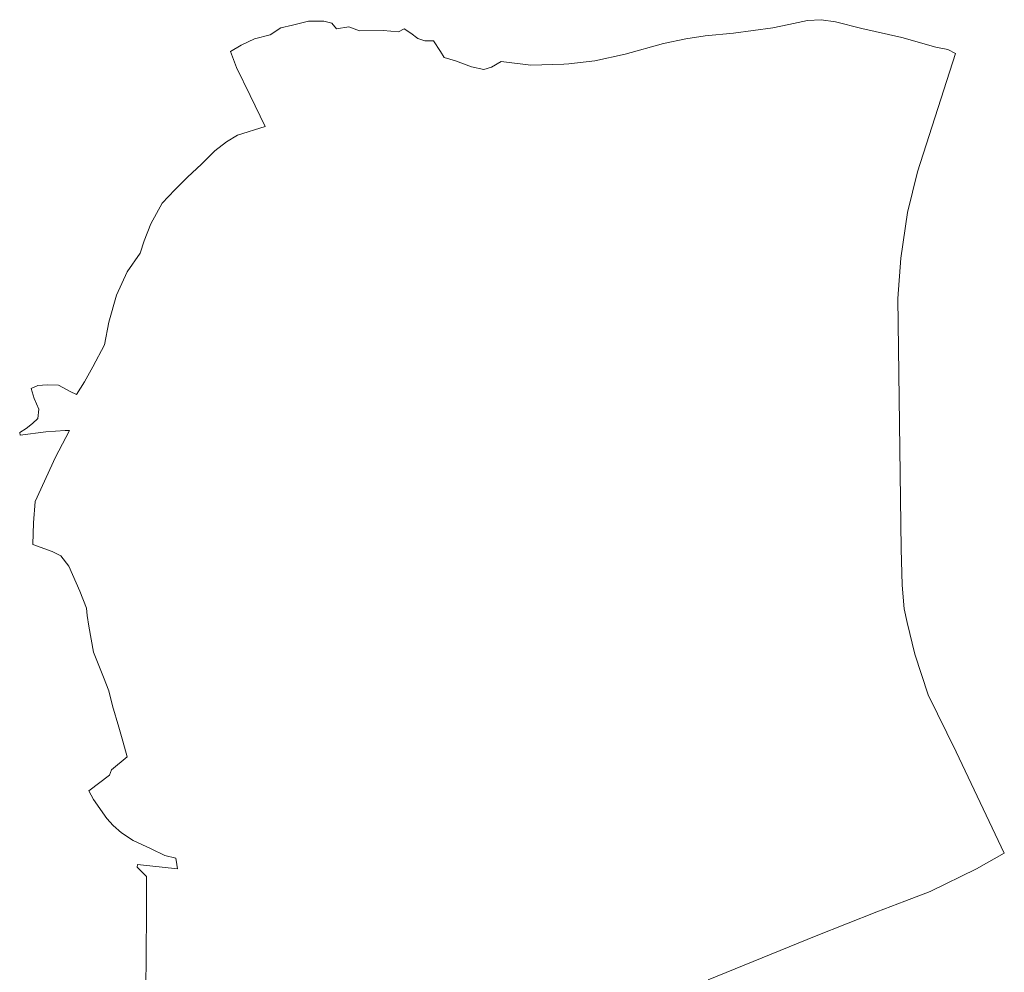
# Model space of a CAD drawing. Header units: metres. Extents: x 345144 to 348639, y 5629211 to 5635235.
# Tile 256 of 256: x 345730 to 348639, y 5632420 to 5635235. Entities that reach past the tile are written whole.
import ezdxf

# ---------------------------------------------------------------- set-up
doc = ezdxf.new("R2010")
doc.units = ezdxf.units.M
doc.header["$MEASUREMENT"] = 0
doc.layers.add('Post Render Sets', color=7, linetype='Continuous')

msp = doc.modelspace()

# ---------------------------------------------------------------- linework, layer by layer
at = {"layer": 'Post Render Sets', "color": 5, "linetype": 'Continuous', "lineweight": 15, "true_color": 0x0000ff, "flags": 128}
for points in [[(346352.422, 5635140.909), (346384.645, 5635160.26), (346423.76, 5635178.799), (346470.255, 5635190.136), (346501.921, 5635211.284), (346536.356, 5635219.441), (346583.459, 5635230.966), (346628.898, 5635230.845), (346652.256, 5635224.72), (346665.732, 5635208.608), (346702.413, 5635214.608), (346733.722, 5635202.803), (346803.34, 5635203.055), (346849.342, 5635199.435), (346866.213, 5635207.951), (346885.756, 5635195.079), (346905.771, 5635179.314), (346927.229, 5635173.308), (346952.588, 5635172.853), (346973.129, 5635140.963), (346984.212, 5635123.26), (347017.471, 5635113.858), (347064.543, 5635095.842), (347101.412, 5635087.861), (347123.644, 5635094.942), (347152.245, 5635111.892), (347240.478, 5635101.317), (347337.518, 5635103.773), (347352.31, 5635105.331), (347429.266, 5635113.432), (347518.75, 5635133.611), (347631.856, 5635164.936), (347698.025, 5635179.229), (347754.781, 5635188.05), (347838.555, 5635195.383), (347955.268, 5635211.272), (348001.85, 5635221.637), (348056.934, 5635233.117), (348097.964, 5635235.388), (348140.414, 5635229.099), (348217.469, 5635209.692), (348336.367, 5635182.376), (348436.08, 5635154.477), (348471.656, 5635147.148), (348494.634, 5635135.605), (348382.691, 5634785.608), (348352.903, 5634665.477), (348332.727, 5634530.849), (348324.169, 5634410.985), (348333.705, 5633672.03), (348336.647, 5633564.698), (348342.818, 5633493.925), (348352.221, 5633454.385), (348374.235, 5633360.166), (348413.722, 5633240.672), (348496.977, 5633072.127), (348638.805, 5632772.37), (348557.137, 5632725.951), (348420.181, 5632659.148), (348345.253, 5632630.205), (348262.545, 5632599.135), (348083.289, 5632528.476), (347763.494, 5632398.07)], [(346103.108, 5632363.584), (346104.723, 5632592.482), (346104.346, 5632702.984), (346077.36, 5632730.557), (346077.803, 5632738.984), (346195.817, 5632726.295), (346194.089, 5632739.173), (346191.659, 5632757.194), (346158.314, 5632765.644), (346118.404, 5632784.657), (346064.921, 5632809.366), (346030.812, 5632832.003), (346005.942, 5632854.266), (345986.963, 5632875.203), (345948.408, 5632930.859), (345933.999, 5632956.289), (345995.614, 5633002.928), (346000.903, 5633018.323), (346047.696, 5633056.619), (346034.299, 5633103.265), (346022.44, 5633144.436), (346004.122, 5633207.404), (345993.593, 5633252), (345977.299, 5633292.669), (345948.246, 5633366.07), (345934.267, 5633443.219), (345929.37, 5633474.812), (345926.917, 5633496.316), (345907.569, 5633546.907), (345874.718, 5633620.745), (345851.422, 5633650.718), (345825.513, 5633664.062), (345768.907, 5633684.734), (345771.21, 5633748.052), (345775.422, 5633811.885), (345835.653, 5633942.158), (345866.513, 5634000.514), (345877.569, 5634021.419), (345864.467, 5634021.571), (345807.115, 5634017.548), (345731.262, 5634007.911), (345729.996, 5634015.908), (345748.876, 5634027.272), (345768.178, 5634042.109), (345783.926, 5634057.089), (345786.368, 5634084.326), (345772.505, 5634115.697), (345763.479, 5634145.57), (345783.882, 5634154.701), (345811.564, 5634156.613), (345844.459, 5634155.276), (345879.443, 5634136.231), (345898.018, 5634127.769), (345921.203, 5634165.324), (345946.126, 5634209.658), (345980.437, 5634274.654), (345993.096, 5634341.837), (346015.989, 5634421.739), (346047.243, 5634490.344), (346085.593, 5634545.011), (346097.571, 5634581.463), (346117.347, 5634632.417), (346151.014, 5634693.495), (346188, 5634732.248), (346226.061, 5634770.285), (346267.147, 5634808.296), (346306.536, 5634848.101), (346340.675, 5634874.894), (346373.309, 5634893.695), (346455.224, 5634919.65), (346410.48, 5635011.524), (346370.946, 5635093.655), (346352.422, 5635140.909)]]:
    msp.add_lwpolyline(points, dxfattribs=at)

doc.saveas('drawing.dxf')
